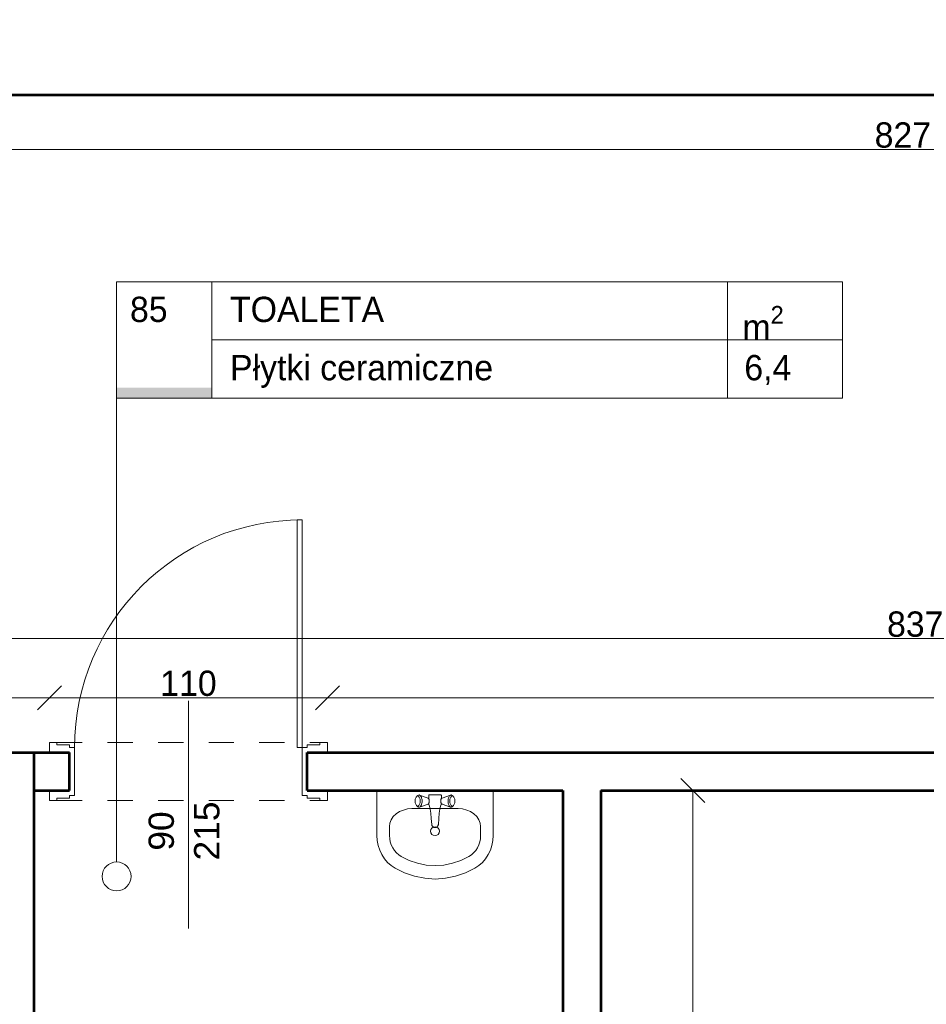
# Model space of a CAD drawing. Header units: inches. Extents: x -21887 to 84279, y -131485 to 67836.
# Tile 138 of 256: x 57123 to 60708, y -18505 to -14612. Entities that reach past the tile are written whole.
import ezdxf

# ---------------------------------------------------------------- set-up
doc = ezdxf.new("R2010")
doc.units = ezdxf.units.IN
doc.header["$MEASUREMENT"] = 0
doc.linetypes.add('Dashed copy', pattern=[200, 100, -100])
doc.layers.get('0').update_dxf_attribs({"lineweight": 13})
doc.layers.get('Defpoints').update_dxf_attribs({"lineweight": 13})
for name, color, linetype, lineweight in [('AI_MURY', 7, 'Continuous', 53), ('Dimensioning', 7, 'Continuous', 13), ('dzialowki', 7, 'Continuous', 53), ('Furniture & Equipment', 7, 'Continuous', 13), ('Lines', 7, 'Continuous', 13), ('OPISY TABELKI', 7, 'Continuous', 13), ('PODCIAGI', 7, 'Continuous', 13)]:
    doc.layers.add(name, color=color, linetype=linetype, lineweight=lineweight)
doc.styles.add('GENERATED_STYLE_7', font='txt')
doc.styles.add('GENERATED_STYLE_8', font='txt')
doc.styles.add('GENERATED_STYLE_9', font='txt')
doc.styles.add('Style-Courier New', font='txt')
doc.dimstyles.new('Dimstyle_4', dxfattribs={"dimtxt": 100, "dimasz": 95, "dimexe": 0, "dimexo": 0, "dimgap": 0.09, "dimtad": 1, "dimdec": 0, "dimlfac": 0.1, "dimzin": 0, "dimdsep": 46, "dimlunit": 5, "dimtxsty": 'GENERATED_STYLE_7', "dimblk": 'ARROWHEAD_6', "dimcen": 0.09, "dimclrd": 161, "dimclre": 161, "dimclrt": 7, "dimadec": 0, "dimazin": 0, "dimtfac": 1, "dimtdec": 0, "dimtmove": 0, "dimatfit": 3, "dimfxl": 0, "dimtolj": 1, "dimtzin": 0, "dimarcsym": 0})
doc.dimstyles.new('Dimstyle_5', dxfattribs={"dimtxt": 100, "dimasz": 95, "dimexe": 0.18, "dimexo": 0, "dimgap": 0.09, "dimtad": 1, "dimtih": 1, "dimtoh": 1, "dimdec": 0, "dimlfac": 0.1, "dimzin": 0, "dimdsep": 46, "dimlunit": 5, "dimtxsty": 'GENERATED_STYLE_7', "dimblk": 'ARROWHEAD_6', "dimcen": 0.09, "dimclrd": 161, "dimclre": 161, "dimclrt": 7, "dimadec": 0, "dimazin": 0, "dimtfac": 1, "dimtdec": 0, "dimtmove": 0, "dimatfit": 3, "dimfxl": 0, "dimtolj": 1, "dimtzin": 0, "dimarcsym": 0})

# ---------------------------------------------------------------- blocks, each defined once
blk = doc.blocks.new('Basin 01_59')
at = {"layer": 'Furniture & Equipment', "color": 9, "linetype": 'Continuous'}
for p, q in [((0, 350), (0, 171.8)), ((460, 350), (0, 350)), ((151.7, 311.7), (151.5, 308.2)), ((151.7, 311.7), (151.5, 308.2)), ((152.1, 315), (151.7, 311.7)), ((152.1, 315), (151.7, 311.7)), ((152.8, 318.2), (152.1, 315)), ((152.8, 318.2), (152.1, 315)), ((153.8, 321.1), (152.8, 318.2)), ((153.8, 321.1), (152.8, 318.2)), ((155.1, 323.5), (153.8, 321.1)), ((155.1, 323.5), (153.8, 321.1)), ((156.5, 325.5), (155.1, 323.5)), ((156.5, 325.5), (155.1, 323.5)), ((158.1, 327), (156.5, 325.5)), ((158.1, 327), (156.5, 325.5)), ((162.6, 330.7), (158.1, 327)), ((162.6, 330.7), (158.1, 327)), ((159.8, 327.9), (158.1, 327)), ((159.8, 327.9), (158.1, 327)), ((161.5, 328.2), (159.8, 327.9)), ((161.5, 328.2), (159.8, 327.9)), ((163.2, 327.9), (161.5, 328.2)), ((163.2, 327.9), (161.5, 328.2)), ((164.6, 331.8), (162.6, 330.7)), ((164.6, 331.8), (162.6, 330.7)), ((164.9, 327), (163.2, 327.9)), ((164.9, 327), (163.2, 327.9)), ((166.7, 332.2), (164.6, 331.8)), ((166.7, 332.2), (164.6, 331.8)), ((166.5, 325.5), (164.9, 327)), ((166.5, 325.5), (164.9, 327)), ((167.9, 323.5), (166.5, 325.5)), ((167.9, 323.5), (166.5, 325.5)), ((168.8, 331.8), (166.7, 332.2)), ((168.8, 331.8), (166.7, 332.2)), ((169.2, 321.1), (167.9, 323.5)), ((169.2, 321.1), (167.9, 323.5)), ((170.8, 330.7), (168.8, 331.8)), ((202.4, 320), (168.8, 331.8)), ((170.8, 330.7), (168.8, 331.8)), ((202.4, 320), (168.8, 331.8)), ((170.2, 318.2), (169.2, 321.1)), ((170.2, 318.2), (169.2, 321.1)), ((170.9, 315), (170.2, 318.2)), ((170.9, 315), (170.2, 318.2)), ((172.7, 329), (170.8, 330.7)), ((172.7, 329), (170.8, 330.7)), ((171.4, 311.7), (170.9, 315)), ((171.4, 311.7), (170.9, 315)), ((171.5, 308.2), (171.4, 311.7)), ((171.5, 308.2), (171.4, 311.7)), ((174.4, 326.6), (172.7, 329)), ((174.4, 326.6), (172.7, 329)), ((175.9, 323.6), (174.4, 326.6)), ((175.9, 323.6), (174.4, 326.6)), ((177.1, 320.2), (175.9, 323.6)), ((177.1, 320.2), (175.9, 323.6)), ((178, 316.4), (177.1, 320.2)), ((178, 316.4), (177.1, 320.2)), ((178.5, 312.4), (178, 316.4)), ((178.5, 312.4), (178, 316.4)), ((178.7, 308.2), (178.5, 312.4)), ((178.7, 308.2), (178.5, 312.4)), ((203.4, 319.5), (202.4, 320)), ((203.4, 319.5), (202.4, 320)), ((204.3, 318.6), (203.4, 319.5)), ((204.3, 318.6), (203.4, 319.5)), ((205.2, 317.4), (204.3, 318.6)), ((205.2, 317.4), (204.3, 318.6)), ((206.7, 318.2), (204.6, 318.2)), ((206.7, 318.2), (204.6, 318.2)), ((205.2, 331.2), (205, 330.7)), ((205.2, 331.2), (205, 330.7)), ((205, 330.7), (205, 330.2)), ((205, 330.7), (205, 330.2)), ((205, 330.2), (205, 318.2)), ((205, 330.2), (205, 318.2)), ((205.4, 331.7), (205.2, 331.2)), ((205.4, 331.7), (205.2, 331.2)), ((205.9, 315.9), (205.2, 317.4)), ((205.9, 315.9), (205.2, 317.4)), ((205.7, 332.1), (205.4, 331.7)), ((205.7, 332.1), (205.4, 331.7)), ((206.1, 332.5), (205.7, 332.1)), ((206.1, 332.5), (205.7, 332.1)), ((206.5, 314.2), (205.9, 315.9)), ((206.5, 314.2), (205.9, 315.9)), ((206.5, 332.8), (206.1, 332.5)), ((206.5, 332.8), (206.1, 332.5)), ((207, 333), (206.5, 332.8)), ((207, 333), (206.5, 332.8)), ((207, 312.3), (206.5, 314.2)), ((207, 312.3), (206.5, 314.2)), ((207.5, 333.2), (207, 333)), ((207.5, 333.2), (207, 333)), ((207.2, 310.3), (207, 312.3)), ((207.2, 310.3), (207, 312.3)), ((208, 333.2), (207.5, 333.2)), ((208, 333.2), (207.5, 333.2)), ((252, 333.2), (208, 333.2)), ((252, 333.2), (208, 333.2)), ((252.5, 333.2), (252, 333.2)), ((252.5, 333.2), (252, 333.2)), ((253, 333), (252.5, 333.2)), ((253, 333), (252.5, 333.2)), ((253, 312.3), (252.8, 310.3)), ((253, 312.3), (252.8, 310.3)), ((253.5, 332.8), (253, 333)), ((253.5, 332.8), (253, 333)), ((253.5, 314.2), (253, 312.3)), ((253.5, 314.2), (253, 312.3)), ((253.9, 332.5), (253.5, 332.8)), ((253.9, 332.5), (253.5, 332.8)), ((255.4, 318.2), (253.5, 318.2)), ((255.4, 318.2), (253.5, 318.2)), ((254.1, 315.9), (253.5, 314.2)), ((254.1, 315.9), (253.5, 314.2)), ((254.3, 332.1), (253.9, 332.5)), ((254.3, 332.1), (253.9, 332.5)), ((254.8, 317.4), (254.1, 315.9)), ((254.8, 317.4), (254.1, 315.9)), ((254.6, 331.7), (254.3, 332.1)), ((254.6, 331.7), (254.3, 332.1)), ((254.8, 331.2), (254.6, 331.7)), ((254.8, 331.2), (254.6, 331.7)), ((255, 330.7), (254.8, 331.2)), ((255, 330.7), (254.8, 331.2)), ((255.7, 318.6), (254.8, 317.4)), ((255.7, 318.6), (254.8, 317.4)), ((255, 330.2), (255, 330.7)), ((255, 330.2), (255, 330.7)), ((255, 318.2), (255, 330.2)), ((255, 318.2), (255, 330.2)), ((256.6, 319.5), (255.7, 318.6)), ((256.6, 319.5), (255.7, 318.6)), ((257.6, 320), (256.6, 319.5)), ((257.6, 320), (256.6, 319.5)), ((257.6, 320), (291.2, 331.8)), ((257.6, 320), (291.2, 331.8)), ((281.5, 312.4), (281.3, 308.2)), ((281.5, 312.4), (281.3, 308.2)), ((282, 316.4), (281.5, 312.4)), ((282, 316.4), (281.5, 312.4)), ((282.9, 320.2), (282, 316.4)), ((282.9, 320.2), (282, 316.4)), ((284.1, 323.6), (282.9, 320.2)), ((284.1, 323.6), (282.9, 320.2)), ((285.6, 326.6), (284.1, 323.6)), ((285.6, 326.6), (284.1, 323.6)), ((287.3, 329), (285.6, 326.6)), ((287.3, 329), (285.6, 326.6)), ((289.2, 330.7), (287.3, 329)), ((289.2, 330.7), (287.3, 329)), ((288.6, 311.7), (288.5, 308.2)), ((288.6, 311.7), (288.5, 308.2)), ((289.1, 315), (288.6, 311.7)), ((289.1, 315), (288.6, 311.7)), ((289.8, 318.2), (289.1, 315)), ((289.8, 318.2), (289.1, 315)), ((291.2, 331.8), (289.2, 330.7)), ((291.2, 331.8), (289.2, 330.7)), ((290.8, 321.1), (289.8, 318.2)), ((290.8, 321.1), (289.8, 318.2)), ((292.1, 323.5), (290.8, 321.1)), ((292.1, 323.5), (290.8, 321.1)), ((293.3, 332.2), (291.2, 331.8)), ((293.3, 332.2), (291.2, 331.8)), ((293.5, 325.5), (292.1, 323.5)), ((293.5, 325.5), (292.1, 323.5)), ((295.4, 331.8), (293.3, 332.2)), ((295.4, 331.8), (293.3, 332.2)), ((295.1, 327), (293.5, 325.5)), ((295.1, 327), (293.5, 325.5)), ((296.8, 327.9), (295.1, 327)), ((296.8, 327.9), (295.1, 327)), ((297.4, 330.7), (295.4, 331.8)), ((297.4, 330.7), (295.4, 331.8)), ((298.5, 328.2), (296.8, 327.9)), ((298.5, 328.2), (296.8, 327.9)), ((297.4, 330.7), (301.9, 327)), ((297.4, 330.7), (301.9, 327)), ((300.2, 327.9), (298.5, 328.2)), ((300.2, 327.9), (298.5, 328.2)), ((301.9, 327), (300.2, 327.9)), ((301.9, 327), (300.2, 327.9)), ((303.5, 325.5), (301.9, 327)), ((303.5, 325.5), (301.9, 327)), ((304.9, 323.5), (303.5, 325.5)), ((304.9, 323.5), (303.5, 325.5)), ((306.2, 321.1), (304.9, 323.5)), ((306.2, 321.1), (304.9, 323.5)), ((307.2, 318.2), (306.2, 321.1)), ((307.2, 318.2), (306.2, 321.1)), ((307.9, 315), (307.2, 318.2)), ((307.9, 315), (307.2, 318.2)), ((308.3, 311.7), (307.9, 315)), ((308.3, 311.7), (307.9, 315)), ((308.5, 308.2), (308.3, 311.7)), ((308.5, 308.2), (308.3, 311.7)), ((460, 350), (460, 171.8)), ((138.9, 278.2), (138.9, 278.2)), ((321.1, 278.2), (138.9, 278.2)), ((151.5, 308.2), (151.7, 304.7)), ((151.5, 308.2), (151.7, 304.7)), ((151.7, 304.7), (152.1, 301.4)), ((151.7, 304.7), (152.1, 301.4)), ((152.1, 301.4), (152.8, 298.2)), ((152.1, 301.4), (152.8, 298.2)), ((152.8, 298.2), (153.8, 295.3)), ((152.8, 298.2), (153.8, 295.3)), ((153.8, 295.3), (155.1, 292.9)), ((153.8, 295.3), (155.1, 292.9)), ((155.1, 292.9), (156.5, 290.9)), ((155.1, 292.9), (156.5, 290.9)), ((156.5, 290.9), (158.1, 289.4)), ((156.5, 290.9), (158.1, 289.4)), ((158.1, 289.4), (159.8, 288.5)), ((162.6, 285.6), (158.1, 289.4)), ((158.1, 289.4), (159.8, 288.5)), ((162.6, 285.6), (158.1, 289.4)), ((159.8, 288.5), (161.5, 288.2)), ((159.8, 288.5), (161.5, 288.2)), ((161.5, 288.2), (163.2, 288.5)), ((161.5, 288.2), (163.2, 288.5)), ((162.6, 285.6), (164.6, 284.6)), ((162.6, 285.6), (164.6, 284.6)), ((163.2, 288.5), (164.9, 289.4)), ((163.2, 288.5), (164.9, 289.4)), ((164.6, 284.6), (166.7, 284.2)), ((164.6, 284.6), (166.7, 284.2)), ((164.9, 289.4), (166.5, 290.9)), ((164.9, 289.4), (166.5, 290.9)), ((166.5, 290.9), (167.9, 292.9)), ((166.5, 290.9), (167.9, 292.9)), ((166.7, 284.2), (168.8, 284.6)), ((166.7, 284.2), (168.8, 284.6)), ((167.9, 292.9), (169.2, 295.3)), ((167.9, 292.9), (169.2, 295.3)), ((202.4, 296.4), (168.8, 284.6)), ((202.4, 296.4), (168.8, 284.6)), ((168.8, 284.6), (170.8, 285.6)), ((168.8, 284.6), (170.8, 285.6)), ((169.2, 295.3), (170.2, 298.2)), ((169.2, 295.3), (170.2, 298.2)), ((170.2, 298.2), (170.9, 301.4)), ((170.2, 298.2), (170.9, 301.4)), ((170.8, 285.6), (172.7, 287.4)), ((170.8, 285.6), (172.7, 287.4)), ((170.9, 301.4), (171.4, 304.7)), ((170.9, 301.4), (171.4, 304.7)), ((171.4, 304.7), (171.5, 308.2)), ((171.4, 304.7), (171.5, 308.2)), ((172.7, 287.4), (174.4, 289.8)), ((172.7, 287.4), (174.4, 289.8)), ((174.4, 289.8), (175.9, 292.8)), ((174.4, 289.8), (175.9, 292.8)), ((175.9, 292.8), (177.1, 296.2)), ((175.9, 292.8), (177.1, 296.2)), ((177.1, 296.2), (178, 300)), ((177.1, 296.2), (178, 300)), ((178, 300), (178.5, 304)), ((178, 300), (178.5, 304)), ((178.5, 304), (178.7, 308.2)), ((178.5, 304), (178.7, 308.2)), ((202.4, 296.4), (203.4, 296.9)), ((202.4, 296.4), (203.4, 296.9)), ((203.4, 296.9), (204.3, 297.8)), ((203.4, 296.9), (204.3, 297.8)), ((204.3, 297.8), (205.2, 299)), ((204.3, 297.8), (205.2, 299)), ((207.1, 298.2), (204.6, 298.2)), ((207.1, 298.2), (204.6, 298.2)), ((205, 298.2), (205, 296.2)), ((205, 298.2), (205, 296.2)), ((205, 296.2), (205, 295.7)), ((205, 296.2), (205, 295.7)), ((205, 295.7), (205.2, 295.2)), ((205, 295.7), (205.2, 295.2)), ((205.2, 299), (205.9, 300.5)), ((205.2, 299), (205.9, 300.5)), ((205.2, 295.2), (208.1, 288.3)), ((205.2, 295.2), (208.1, 288.3)), ((205.9, 300.5), (206.5, 302.2)), ((205.9, 300.5), (206.5, 302.2)), ((206.5, 302.2), (207, 304.1)), ((206.5, 302.2), (207, 304.1)), ((207, 304.1), (207.2, 306.1)), ((207, 304.1), (207.2, 306.1)), ((207.3, 308.2), (207.2, 310.3)), ((207.3, 308.2), (207.2, 310.3)), ((207.2, 306.1), (207.3, 308.2)), ((207.2, 306.1), (207.3, 308.2)), ((208, 288.6), (210.7, 276.6)), ((208, 288.6), (210.7, 276.6)), ((210.7, 276.6), (213, 260.3)), ((210.7, 276.6), (213, 260.3)), ((249.3, 276.6), (247, 260.3)), ((249.3, 276.6), (247, 260.3)), ((252, 288.6), (249.3, 276.6)), ((252, 288.6), (249.3, 276.6)), ((254.8, 295.2), (251.9, 288.3)), ((254.8, 295.2), (251.9, 288.3)), ((252.8, 310.3), (252.7, 308.2)), ((252.8, 310.3), (252.7, 308.2)), ((252.7, 308.2), (252.8, 306.1)), ((252.7, 308.2), (252.8, 306.1)), ((252.8, 306.1), (253, 304.1)), ((252.8, 306.1), (253, 304.1)), ((253, 304.1), (253.5, 302.2)), ((253, 304.1), (253.5, 302.2)), ((255.4, 298.2), (253.2, 298.2)), ((255.4, 298.2), (253.2, 298.2)), ((253.5, 302.2), (254.1, 300.5)), ((253.5, 302.2), (254.1, 300.5)), ((254.1, 300.5), (254.8, 299)), ((254.1, 300.5), (254.8, 299)), ((254.8, 299), (255.7, 297.8)), ((254.8, 299), (255.7, 297.8)), ((254.8, 295.2), (255, 295.7)), ((254.8, 295.2), (255, 295.7)), ((255, 296.2), (255, 298.2)), ((255, 296.2), (255, 298.2)), ((255, 295.7), (255, 296.2)), ((255, 295.7), (255, 296.2)), ((255.7, 297.8), (256.6, 296.9)), ((255.7, 297.8), (256.6, 296.9)), ((256.6, 296.9), (257.6, 296.4)), ((256.6, 296.9), (257.6, 296.4)), ((257.6, 296.4), (291.2, 284.6)), ((257.6, 296.4), (291.2, 284.6)), ((281.3, 308.2), (281.5, 304)), ((281.3, 308.2), (281.5, 304)), ((281.5, 304), (282, 300)), ((281.5, 304), (282, 300)), ((282, 300), (282.9, 296.2)), ((282, 300), (282.9, 296.2)), ((282.9, 296.2), (284.1, 292.8)), ((282.9, 296.2), (284.1, 292.8)), ((284.1, 292.8), (285.6, 289.8)), ((284.1, 292.8), (285.6, 289.8)), ((285.6, 289.8), (287.3, 287.4)), ((285.6, 289.8), (287.3, 287.4)), ((287.3, 287.4), (289.2, 285.6)), ((287.3, 287.4), (289.2, 285.6)), ((288.5, 308.2), (288.6, 304.7)), ((288.5, 308.2), (288.6, 304.7)), ((288.6, 304.7), (289.1, 301.4)), ((288.6, 304.7), (289.1, 301.4)), ((289.1, 301.4), (289.8, 298.2)), ((289.1, 301.4), (289.8, 298.2)), ((289.2, 285.6), (291.2, 284.6)), ((289.2, 285.6), (291.2, 284.6)), ((289.8, 298.2), (290.8, 295.3)), ((289.8, 298.2), (290.8, 295.3)), ((290.8, 295.3), (292.1, 292.9)), ((290.8, 295.3), (292.1, 292.9)), ((291.2, 284.6), (293.3, 284.2)), ((291.2, 284.6), (293.3, 284.2)), ((292.1, 292.9), (293.5, 290.9)), ((292.1, 292.9), (293.5, 290.9)), ((293.3, 284.2), (295.4, 284.6)), ((293.3, 284.2), (295.4, 284.6)), ((293.5, 290.9), (295.1, 289.4)), ((293.5, 290.9), (295.1, 289.4)), ((295.1, 289.4), (296.8, 288.5)), ((295.1, 289.4), (296.8, 288.5)), ((295.4, 284.6), (297.4, 285.6)), ((295.4, 284.6), (297.4, 285.6)), ((296.8, 288.5), (298.5, 288.2)), ((296.8, 288.5), (298.5, 288.2)), ((297.4, 285.6), (301.9, 289.4)), ((297.4, 285.6), (301.9, 289.4)), ((298.5, 288.2), (300.2, 288.5)), ((298.5, 288.2), (300.2, 288.5)), ((300.2, 288.5), (301.9, 289.4)), ((300.2, 288.5), (301.9, 289.4)), ((301.9, 289.4), (303.5, 290.9)), ((301.9, 289.4), (303.5, 290.9)), ((303.5, 290.9), (304.9, 292.9)), ((303.5, 290.9), (304.9, 292.9)), ((304.9, 292.9), (306.2, 295.3)), ((304.9, 292.9), (306.2, 295.3)), ((306.2, 295.3), (307.2, 298.2)), ((306.2, 295.3), (307.2, 298.2)), ((307.2, 298.2), (307.9, 301.4)), ((307.2, 298.2), (307.9, 301.4)), ((307.9, 301.4), (308.3, 304.7)), ((307.9, 301.4), (308.3, 304.7)), ((308.3, 304.7), (308.5, 308.2)), ((308.3, 304.7), (308.5, 308.2)), ((213, 260.4), (215, 239.3)), ((213, 260.4), (215, 239.3)), ((215, 239.3), (216.8, 216.1)), ((215, 239.3), (216.8, 216.1)), ((245, 239.3), (243.2, 216.1)), ((245, 239.3), (243.2, 216.1)), ((247, 260.4), (245, 239.3)), ((247, 260.4), (245, 239.3)), ((50, 207.5), (50, 171.8)), ((217, 214), (216.8, 216.1)), ((217, 214), (216.8, 216.1)), ((217, 213.9), (217, 214)), ((217, 213.9), (217, 214)), ((217.6, 211.9), (217, 213.9)), ((217.6, 211.9), (217, 213.9)), ((218.6, 210.1), (217.6, 211.9)), ((218.6, 210.1), (217.6, 211.9)), ((220, 208.3), (218.6, 210.1)), ((220, 208.3), (218.6, 210.1)), ((221.6, 206.9), (220, 208.3)), ((221.6, 206.9), (220, 208.3)), ((223.5, 205.7), (221.6, 206.9)), ((223.5, 205.7), (221.6, 206.9)), ((225.6, 204.9), (223.5, 205.7)), ((225.6, 204.9), (223.5, 205.7)), ((225, 204.9), (223.9, 205.6)), ((226.6, 204.2), (225, 204.9)), ((227.7, 204.3), (225.6, 204.9)), ((227.7, 204.3), (225.6, 204.9)), ((228.3, 203.8), (226.6, 204.2)), ((230, 204.2), (227.7, 204.3)), ((230, 204.2), (227.7, 204.3)), ((230, 203.7), (228.3, 203.8)), ((232.3, 204.3), (230, 204.2)), ((232.3, 204.3), (230, 204.2)), ((231.7, 203.8), (230, 203.7)), ((233.4, 204.2), (231.7, 203.8)), ((234.4, 204.9), (232.3, 204.3)), ((234.4, 204.9), (232.3, 204.3)), ((235, 204.9), (233.4, 204.2)), ((236.5, 205.7), (234.4, 204.9)), ((236.5, 205.7), (234.4, 204.9)), ((236.1, 205.6), (235, 204.9)), ((238.4, 206.9), (236.5, 205.7)), ((238.4, 206.9), (236.5, 205.7)), ((240, 208.3), (238.4, 206.9)), ((240, 208.3), (238.4, 206.9)), ((241.4, 210.1), (240, 208.3)), ((241.4, 210.1), (240, 208.3)), ((242.4, 211.9), (241.4, 210.1)), ((242.4, 211.9), (241.4, 210.1)), ((243, 213.9), (242.4, 211.9)), ((243, 213.9), (242.4, 211.9)), ((243.2, 216.1), (243, 214)), ((243.2, 216.1), (243, 214)), ((243, 213.9), (243, 214)), ((243, 213.9), (243, 214)), ((410, 207.5), (410, 171.8))]:
    blk.add_line(p, q, dxfattribs=at)
at = {"layer": 'Furniture & Equipment', "color": 9, "linetype": 'Continuous', "flags": 128}
for points in [[(138.9, 278.2), (121.6, 276.9), (104.9, 272.8), (89.5, 266.3), (76, 257.5), (65, 246.8), (56.8, 234.5), (51.7, 221.3), (50, 207.5)], [(410, 207.5), (408.3, 221.3), (403.2, 234.5), (395, 246.8), (384, 257.5), (370.5, 266.3), (355.1, 272.8), (338.4, 276.9), (321.1, 278.2)], [(0, 171.8), (1.2, 152.1), (5, 132.7), (11.1, 114.1), (19.5, 96.5), (30.1, 80.2), (42.7, 65.6), (56.9, 52.9), (72.7, 42.3)], [(50, 171.8), (50.8, 159.2), (53.2, 146.8), (57.1, 134.9), (62.5, 123.6), (69.3, 113.2), (77.3, 103.8), (86.4, 95.7), (96.5, 89)], [(363.5, 89), (373.6, 95.7), (382.7, 103.8), (390.7, 113.2), (397.5, 123.6), (402.9, 134.9), (406.8, 146.8), (409.2, 159.2), (410, 171.8)], [(387.3, 42.3), (403.1, 52.9), (417.3, 65.6), (429.9, 80.2), (440.5, 96.5), (448.9, 114.1), (455, 132.7), (458.8, 152.1), (460, 171.8)], [(96.5, 89), (128, 73.4), (161.1, 62.2), (195.3, 55.3), (230, 53), (264.7, 55.3), (298.9, 62.2), (332, 73.4), (363.5, 89)], [(72.7, 42.3), (109.8, 24), (148.8, 10.8), (189.1, 2.7), (230, 0), (270.9, 2.7), (311.2, 10.8), (350.2, 24), (387.3, 42.3)]]:
    blk.add_lwpolyline(points, dxfattribs=at)
at = {"layer": 'Furniture & Equipment', "color": 9, "linetype": 'Continuous'}
blk.add_circle((230, 188.9), 17.5, dxfattribs=at)
blk = doc.blocks.new('ARROWHEAD_6')
at = {"color": 0, "linetype": 'Continuous'}
for p, q in [((-0.5, -0.5), (0.5, 0.5)), ((0, 0), (-1, 0))]:
    blk.add_line(p, q, dxfattribs=at)
blk = doc.blocks.new('*U184')
at = {"layer": 'Defpoints', "color": 0, "linetype": 'Continuous'}
for p in [(-270, -21459.3), (57580.5, -21459.3), (56990.5, -24609.3)]:
    blk.add_point(p, dxfattribs=at)
at = {"layer": 'Dimensioning', "color": 161, "linetype": 'Continuous', "lineweight": -2}
for p, q in [((-269.9, -21459.3), (-270, -21459.3)), ((-270, -24514.3), (-270, -21554.3)), ((-269.9, -24609.3), (-270, -24609.3))]:
    blk.add_line(p, q, dxfattribs=at)
at = {"layer": 'Dimensioning', "color": 161, "linetype": 'Continuous', "lineweight": -2, "xscale": 95, "yscale": 95, "zscale": 95}
for p, rotation in [((-270, -21459.3), 90), ((-270, -24609.3), 270)]:
    blk.add_blockref('ARROWHEAD_6', p, dxfattribs=dict(at, rotation=rotation))
at = {"layer": 'Dimensioning', "color": 7, "linetype": 'Continuous', "insert": (-326.3, -23034.3), "char_height": 100, "attachment_point": 5, "rotation": 90, "style": 'GENERATED_STYLE_7'}
blk.add_mtext('315', dxfattribs=at)
blk = doc.blocks.new('*U1771')
at = {"layer": 'Defpoints'}
for p in [(122.4, -22997.2), (57973, -22997.2), (122.4, -23034.3), (57383, -26147.2)]:
    blk.add_point(p, dxfattribs=at)
at = {"layer": 'Dimensioning', "color": 161, "linetype": 'Continuous'}
blk.add_blockref('*U184', (392.5, -1537.9), dxfattribs=at)
blk = doc.blocks.new('*D1914')
at = {"layer": 'Defpoints'}
for p in [(122.4, 0), (122.4, -22997.2), (57973, -22997.2), (57383, -26147.2)]:
    blk.add_point(p, dxfattribs=at)
at = {"layer": 'Dimensioning', "color": 161, "linetype": 'Continuous'}
blk.add_blockref('*U1771', (0, 0), dxfattribs=at)
blk = doc.blocks.new('*U247')
at = {"layer": 'Defpoints', "color": 0, "linetype": 'Continuous'}
for p in [(59784.9, -17659.3), (59839.1, -17659.3), (59694.6, -20759.3)]:
    blk.add_point(p, dxfattribs=at)
at = {"layer": 'Dimensioning', "color": 161, "linetype": 'Continuous', "lineweight": -2}
for p, q in [((59785.1, -17659.3), (59784.9, -17659.3)), ((59784.9, -20664.3), (59784.9, -17754.3)), ((59784.8, -20759.3), (59784.9, -20759.3))]:
    blk.add_line(p, q, dxfattribs=at)
at = {"layer": 'Dimensioning', "color": 161, "linetype": 'Continuous', "lineweight": -2, "xscale": 95, "yscale": 95, "zscale": 95}
for p, rotation in [((59784.9, -17659.3), 90), ((59784.9, -20759.3), 270)]:
    blk.add_blockref('ARROWHEAD_6', p, dxfattribs=dict(at, rotation=rotation))
at = {"layer": 'Dimensioning', "color": 7, "linetype": 'Continuous', "insert": (59728.7, -19209.3), "char_height": 100, "attachment_point": 5, "rotation": 90, "style": 'GENERATED_STYLE_7'}
blk.add_mtext('310', dxfattribs=at)
blk = doc.blocks.new('*D2015')
at = {"layer": 'Defpoints'}
for p in [(59784.9, -17659.3), (59839.1, -17659.3), (59784.9, -19209.3), (59694.6, -20759.3)]:
    blk.add_point(p, dxfattribs=at)
at = {"layer": 'Dimensioning', "color": 161, "linetype": 'Continuous'}
blk.add_blockref('*U247', (0, 0), dxfattribs=at)
blk = doc.blocks.new('*U1230')
at = {"layer": 'Defpoints', "color": 0, "linetype": 'Continuous'}
for p in [(56480.5, -17292.4), (57240.5, -17292.4), (57240.5, -17509.3)]:
    blk.add_point(p, dxfattribs=at)
at = {"layer": 'Dimensioning', "color": 161, "linetype": 'Continuous', "lineweight": -2}
for p, q in [((56480.5, -17292.4), (56480.5, -17292.6)), ((56575.5, -17292.4), (57145.5, -17292.4)), ((57240.5, -17292.6), (57240.5, -17292.3))]:
    blk.add_line(p, q, dxfattribs=at)
at = {"layer": 'Dimensioning', "color": 161, "linetype": 'Continuous', "lineweight": -2, "xscale": 95, "yscale": 95, "zscale": 95, "rotation": 180}
blk.add_blockref('ARROWHEAD_6', (56480.5, -17292.4), dxfattribs=at)
at = {"layer": 'Dimensioning', "color": 161, "linetype": 'Continuous', "lineweight": -2, "xscale": 95, "yscale": 95, "zscale": 95}
blk.add_blockref('ARROWHEAD_6', (57240.5, -17292.4), dxfattribs=at)
at = {"layer": 'Dimensioning', "color": 7, "linetype": 'Continuous', "insert": (56860.5, -17236.1), "char_height": 100, "attachment_point": 5, "style": 'GENERATED_STYLE_7'}
blk.add_mtext('76', dxfattribs=at)
blk = doc.blocks.new('*D2363')
at = {"layer": 'Defpoints'}
for p in [(56480.5, -17292.4), (56860.5, -17292.4), (57240.5, -17292.4), (57240.5, -17509.3)]:
    blk.add_point(p, dxfattribs=at)
at = {"layer": 'Dimensioning', "color": 161, "linetype": 'Continuous'}
blk.add_blockref('*U1230', (0, 0), dxfattribs=at)
blk = doc.blocks.new('*U1231')
at = {"layer": 'Defpoints', "color": 0, "linetype": 'Continuous'}
for p in [(58340.5, -17292.4), (57240.5, -17509.3), (58340.5, -17509.3)]:
    blk.add_point(p, dxfattribs=at)
at = {"layer": 'Dimensioning', "color": 161, "linetype": 'Continuous', "lineweight": -2}
for p, q in [((57240.5, -17292.6), (57240.5, -17292.3)), ((57335.5, -17292.4), (58245.5, -17292.4)), ((58340.5, -17292.6), (58340.5, -17292.3))]:
    blk.add_line(p, q, dxfattribs=at)
at = {"layer": 'Dimensioning', "color": 161, "linetype": 'Continuous', "lineweight": -2, "xscale": 95, "yscale": 95, "zscale": 95, "rotation": 180}
blk.add_blockref('ARROWHEAD_6', (57240.5, -17292.4), dxfattribs=at)
at = {"layer": 'Dimensioning', "color": 161, "linetype": 'Continuous', "lineweight": -2, "xscale": 95, "yscale": 95, "zscale": 95}
blk.add_blockref('ARROWHEAD_6', (58340.5, -17292.4), dxfattribs=at)
at = {"layer": 'Dimensioning', "color": 7, "linetype": 'Continuous', "insert": (57790.5, -17236.1), "char_height": 100, "attachment_point": 5, "style": 'GENERATED_STYLE_7'}
blk.add_mtext('110', dxfattribs=at)
blk = doc.blocks.new('*D2364')
at = {"layer": 'Defpoints'}
for p in [(57790.5, -17292.4), (58340.5, -17292.4), (57240.5, -17509.3), (58340.5, -17509.3)]:
    blk.add_point(p, dxfattribs=at)
at = {"layer": 'Dimensioning', "color": 161, "linetype": 'Continuous'}
blk.add_blockref('*U1231', (0, 0), dxfattribs=at)
blk = doc.blocks.new('*U1232')
at = {"layer": 'Defpoints', "color": 0, "linetype": 'Continuous'}
for p in [(64848.4, -17292.4), (58340.5, -17509.3), (64848.4, -17509.3)]:
    blk.add_point(p, dxfattribs=at)
at = {"layer": 'Dimensioning', "color": 161, "linetype": 'Continuous', "lineweight": -2}
for p, q in [((58340.5, -17292.6), (58340.5, -17292.3)), ((58435.5, -17292.4), (64753.4, -17292.4)), ((64848.4, -17292.6), (64848.4, -17292.3))]:
    blk.add_line(p, q, dxfattribs=at)
at = {"layer": 'Dimensioning', "color": 161, "linetype": 'Continuous', "lineweight": -2, "xscale": 95, "yscale": 95, "zscale": 95, "rotation": 180}
blk.add_blockref('ARROWHEAD_6', (58340.5, -17292.4), dxfattribs=at)
at = {"layer": 'Dimensioning', "color": 161, "linetype": 'Continuous', "lineweight": -2, "xscale": 95, "yscale": 95, "zscale": 95}
blk.add_blockref('ARROWHEAD_6', (64848.4, -17292.4), dxfattribs=at)
at = {"layer": 'Dimensioning', "color": 7, "linetype": 'Continuous', "insert": (61594.5, -17236.1), "char_height": 100, "attachment_point": 5, "style": 'GENERATED_STYLE_7'}
blk.add_mtext('651', dxfattribs=at)
blk = doc.blocks.new('*D2365')
at = {"layer": 'Defpoints'}
for p in [(61594.5, -17292.4), (64848.4, -17292.4), (58340.5, -17509.3), (64848.4, -17509.3)]:
    blk.add_point(p, dxfattribs=at)
at = {"layer": 'Dimensioning', "color": 161, "linetype": 'Continuous'}
blk.add_blockref('*U1232', (0, 0), dxfattribs=at)
blk = doc.blocks.new('*U1233')
at = {"layer": 'Defpoints', "color": 0, "linetype": 'Continuous'}
for p in [(64848.4, -17058.5), (56480.5, -17509.3), (64848.4, -17509.3)]:
    blk.add_point(p, dxfattribs=at)
at = {"layer": 'Dimensioning', "color": 161, "linetype": 'Continuous', "lineweight": -2}
for p, q in [((56480.5, -17058.7), (56480.5, -17058.3)), ((56575.5, -17058.5), (64753.4, -17058.5)), ((64848.4, -17058.7), (64848.4, -17058.3))]:
    blk.add_line(p, q, dxfattribs=at)
at = {"layer": 'Dimensioning', "color": 161, "linetype": 'Continuous', "lineweight": -2, "xscale": 95, "yscale": 95, "zscale": 95, "rotation": 180}
blk.add_blockref('ARROWHEAD_6', (56480.5, -17058.5), dxfattribs=at)
at = {"layer": 'Dimensioning', "color": 161, "linetype": 'Continuous', "lineweight": -2, "xscale": 95, "yscale": 95, "zscale": 95}
blk.add_blockref('ARROWHEAD_6', (64848.4, -17058.5), dxfattribs=at)
at = {"layer": 'Dimensioning', "color": 7, "linetype": 'Continuous', "insert": (60664.5, -17002.2), "char_height": 100, "attachment_point": 5, "style": 'GENERATED_STYLE_7'}
blk.add_mtext('837', dxfattribs=at)
blk = doc.blocks.new('*D2366')
at = {"layer": 'Defpoints'}
for p in [(60664.5, -17058.5), (64848.4, -17058.5), (56480.5, -17509.3), (64848.4, -17509.3)]:
    blk.add_point(p, dxfattribs=at)
at = {"layer": 'Dimensioning', "color": 161, "linetype": 'Continuous'}
blk.add_blockref('*U1233', (0, 0), dxfattribs=at)
blk = doc.blocks.new('*U1234')
at = {"layer": 'Defpoints', "color": 0, "linetype": 'Continuous'}
for p in [(64750.5, -14644.3), (56480.5, -15124.7), (64750.5, -15124.7)]:
    blk.add_point(p, dxfattribs=at)
at = {"layer": 'Dimensioning', "color": 161, "linetype": 'Continuous', "lineweight": -2}
for p, q in [((56480.5, -15124.7), (56480.5, -15124.5)), ((56575.5, -15124.7), (64655.5, -15124.7)), ((64750.5, -15124.5), (64750.5, -15124.9))]:
    blk.add_line(p, q, dxfattribs=at)
at = {"layer": 'Dimensioning', "color": 161, "linetype": 'Continuous', "lineweight": -2, "xscale": 95, "yscale": 95, "zscale": 95, "rotation": 180}
blk.add_blockref('ARROWHEAD_6', (56480.5, -15124.7), dxfattribs=at)
at = {"layer": 'Dimensioning', "color": 161, "linetype": 'Continuous', "lineweight": -2, "xscale": 95, "yscale": 95, "zscale": 95}
blk.add_blockref('ARROWHEAD_6', (64750.5, -15124.7), dxfattribs=at)
at = {"layer": 'Dimensioning', "color": 7, "linetype": 'Continuous', "insert": (60615.5, -15068.4), "char_height": 100, "attachment_point": 5, "style": 'GENERATED_STYLE_7'}
blk.add_mtext('827', dxfattribs=at)
blk = doc.blocks.new('*D2367')
at = {"layer": 'Defpoints'}
for p in [(64750.5, -14644.3), (56480.5, -15124.7), (60615.5, -15124.7), (64750.5, -15124.7)]:
    blk.add_point(p, dxfattribs=at)
at = {"layer": 'Dimensioning', "color": 161, "linetype": 'Continuous'}
blk.add_blockref('*U1234', (0, 0), dxfattribs=at)
blk = doc.blocks.new('*U376')
at = {"layer": 'Defpoints', "color": 0, "linetype": 'Continuous'}
for p in [(-3768.9, -23758.2), (61880.5, -23758.2), (62095.5, -27324.3)]:
    blk.add_point(p, dxfattribs=at)
at = {"layer": 'Dimensioning', "color": 161, "linetype": 'Continuous', "lineweight": -2}
for p, q in [((-3768.7, -23758.2), (-3768.9, -23758.2)), ((-3768.9, -27229.3), (-3768.9, -23853.2)), ((-3768.7, -27324.3), (-3768.9, -27324.3))]:
    blk.add_line(p, q, dxfattribs=at)
at = {"layer": 'Dimensioning', "color": 161, "linetype": 'Continuous', "lineweight": -2, "xscale": 95, "yscale": 95, "zscale": 95}
for p, rotation in [((-3768.9, -23758.2), 90), ((-3768.9, -27324.3), 270)]:
    blk.add_blockref('ARROWHEAD_6', p, dxfattribs=dict(at, rotation=rotation))
at = {"layer": 'Dimensioning', "color": 7, "linetype": 'Continuous', "insert": (-3825.2, -25541.2), "char_height": 100, "attachment_point": 5, "rotation": 90, "style": 'GENERATED_STYLE_7'}
blk.add_mtext('357', dxfattribs=at)
blk = doc.blocks.new('*U1772')
at = {"layer": 'Defpoints'}
for p in [(-2777.6, -24404.3), (62871.9, -24404.3), (-2777.6, -25541.2), (63086.9, -27970.5)]:
    blk.add_point(p, dxfattribs=at)
at = {"layer": 'Dimensioning', "color": 161, "linetype": 'Continuous'}
blk.add_blockref('*U376', (991.3, -646.2), dxfattribs=at)
blk = doc.blocks.new('*D2396')
at = {"layer": 'Defpoints'}
for p in [(-2777.6, 0), (-2777.6, -24404.3), (62871.9, -24404.3), (63086.9, -27970.5)]:
    blk.add_point(p, dxfattribs=at)
at = {"layer": 'Dimensioning', "color": 161, "linetype": 'Continuous'}
blk.add_blockref('*U1772', (0, 0), dxfattribs=at)
blk = doc.blocks.new('*U377')
at = {"layer": 'Defpoints', "color": 0, "linetype": 'Continuous'}
for p in [(-3768.9, -21459.3), (61832.4, -21459.3), (61880.5, -23758.2)]:
    blk.add_point(p, dxfattribs=at)
at = {"layer": 'Dimensioning', "color": 161, "linetype": 'Continuous', "lineweight": -2}
for p, q in [((-3768.7, -21459.3), (-3768.9, -21459.3)), ((-3768.9, -23663.2), (-3768.9, -21554.3)), ((-3768.7, -23758.2), (-3768.9, -23758.2))]:
    blk.add_line(p, q, dxfattribs=at)
at = {"layer": 'Dimensioning', "color": 161, "linetype": 'Continuous', "lineweight": -2, "xscale": 95, "yscale": 95, "zscale": 95}
for p, rotation in [((-3768.9, -21459.3), 90), ((-3768.9, -23758.2), 270)]:
    blk.add_blockref('ARROWHEAD_6', p, dxfattribs=dict(at, rotation=rotation))
at = {"layer": 'Dimensioning', "color": 7, "linetype": 'Continuous', "insert": (-3825.2, -22608.7), "char_height": 100, "attachment_point": 5, "rotation": 90, "style": 'GENERATED_STYLE_7'}
blk.add_mtext('230', dxfattribs=at)
blk = doc.blocks.new('*U1773')
at = {"layer": 'Defpoints'}
for p in [(-3488.6, -22004), (62112.7, -22004), (-3488.6, -22608.7), (62160.9, -24302.8)]:
    blk.add_point(p, dxfattribs=at)
at = {"layer": 'Dimensioning', "color": 161, "linetype": 'Continuous'}
blk.add_blockref('*U377', (280.3, -544.7), dxfattribs=at)
blk = doc.blocks.new('*D2397')
at = {"layer": 'Defpoints'}
for p in [(-3488.6, 0), (-3488.6, -22004), (62112.7, -22004), (62160.9, -24302.8)]:
    blk.add_point(p, dxfattribs=at)
at = {"layer": 'Dimensioning', "color": 161, "linetype": 'Continuous'}
blk.add_blockref('*U1773', (0, 0), dxfattribs=at)

msp = doc.modelspace()

# ---------------------------------------------------------------- hatches: boundary and pattern name
at = {"layer": 'OPISY TABELKI', "extrusion": (0, 0, -1)}
msp.add_hatch(color=7, dxfattribs=at).paths.add_polyline_path([(-57883, -16108.4), (-57883, -16066.2), (-57506.6, -16066.2), (-57506.6, -16108.4)], flags=16)

# ---------------------------------------------------------------- linework, layer by layer
at = {"layer": 'AI_MURY', "color": 7, "linetype": 'Continuous'}
for p, q in [((56500.5, -14909.3), (64750.5, -14909.3)), ((56480.5, -17509.3), (57180.5, -17509.3)), ((57180.5, -20759.3), (57180.5, -17509.3))]:
    msp.add_line(p, q, dxfattribs=at)
at = {"layer": 'dzialowki', "color": 12, "linetype": 'Continuous'}
for p, q in [((57180.5, -17509.3), (57320.5, -17509.3)), ((57320.5, -17659.3), (57320.5, -17509.3)), ((58260.5, -17509.3), (62980.5, -17509.3)), ((58260.5, -17659.3), (58260.5, -17509.3)), ((57180.5, -17659.3), (57320.5, -17659.3)), ((58260.5, -17659.3), (59270.7, -17659.3)), ((59270.7, -17659.3), (59270.7, -20759.3)), ((59420.7, -17659.3), (62980.5, -17659.3)), ((59420.7, -17659.3), (59420.7, -20759.3))]:
    msp.add_line(p, q, dxfattribs=at)
at = {"layer": 'Lines', "color": 5, "linetype": 'Continuous'}
for p, q in [((57270.5, -17469.3), (57240.5, -17469.3)), ((57240.5, -17469.3), (57240.5, -17509.3)), ((57270.5, -17469.3), (57270.5, -17479.3)), ((57240.5, -17699.3), (57240.5, -17659.3)), ((57270.5, -17699.3), (57240.5, -17699.3)), ((57270.5, -17699.3), (57270.5, -17689.3))]:
    msp.add_line(p, q, dxfattribs=at)
at = {"layer": 'OPISY TABELKI', "color": 7, "linetype": 'Continuous'}
for p, q in [((57506.6, -15647.6), (60376.3, -15647.6)), ((57506.6, -15647.6), (57506.6, -16108.4)), ((57883, -15647.6), (57883, -16108.4)), ((59922.3, -15647.6), (59922.3, -16108.4)), ((60376.3, -15647.6), (60376.3, -16108.4)), ((57883, -15878), (60376.3, -15878)), ((57506.6, -16088.6), (57506.6, -17941.8)), ((57506.6, -16108.4), (60376.3, -16108.4))]:
    msp.add_line(p, q, dxfattribs=at)
msp.add_circle((57506.6, -17999), 57.2, dxfattribs=at)
at = {"layer": 'PODCIAGI', "color": 5, "linetype": 'Continuous'}
for p, q in [((58220.5, -16589.3), (58240.5, -16589.3)), ((58220.5, -16589.3), (58220.5, -17489.3)), ((58240.5, -16589.3), (58240.5, -17489.3)), ((57790.5, -18205.4), (57790.5, -17305.4)), ((57320.5, -17479.3), (57270.5, -17479.3)), ((57320.5, -17479.3), (57320.5, -17489.3)), ((58260.5, -17479.3), (58260.5, -17489.3)), ((58260.5, -17479.3), (58310.5, -17479.3)), ((58310.5, -17469.3), (58310.5, -17479.3)), ((58310.5, -17469.3), (58340.5, -17469.3)), ((58340.5, -17469.3), (58340.5, -17509.3)), ((57320.5, -17489.3), (57340.5, -17489.3)), ((57340.5, -17489.3), (57340.5, -17679.3)), ((58220.5, -17489.3), (58240.5, -17489.3)), ((58260.5, -17489.3), (58240.5, -17489.3)), ((58240.5, -17489.3), (58240.5, -17679.3)), ((58340.5, -17699.3), (58340.5, -17659.3)), ((57320.5, -17689.3), (57270.5, -17689.3)), ((57320.5, -17679.3), (57340.5, -17679.3)), ((57320.5, -17689.3), (57320.5, -17679.3)), ((58260.5, -17679.3), (58240.5, -17679.3)), ((58260.5, -17689.3), (58260.5, -17679.3)), ((58260.5, -17689.3), (58310.5, -17689.3)), ((58310.5, -17699.3), (58310.5, -17689.3)), ((58310.5, -17699.3), (58340.5, -17699.3))]:
    msp.add_line(p, q, dxfattribs=at)
at = {"layer": 'PODCIAGI', "color": 5, "linetype": 'Dashed copy'}
for p, q in [((57270.5, -17469.3), (58310.5, -17469.3)), ((57270.5, -17699.3), (58310.5, -17699.3))]:
    msp.add_line(p, q, dxfattribs=at)
at = {"layer": 'PODCIAGI', "color": 5, "linetype": 'Continuous'}
msp.add_arc((58240.5, -17489.3), 900, 90, 180, dxfattribs=at)

# ---------------------------------------------------------------- block references
at = {"layer": 'PODCIAGI'}
msp.add_blockref('Basin 01_59', (58535.6, -18009.3), dxfattribs=at)

# ---------------------------------------------------------------- texts
at = {"layer": 'OPISY TABELKI', "color": 7, "char_height": 100, "attachment_point": 1}
for s, insert, width, style in [('85', (57559.3, -15707.1), 323.775, 'GENERATED_STYLE_8'), ('TOALETA       ', (57954.9, -15707.1), 2409.415, 'GENERATED_STYLE_9'), ('\\A1;m\\H70.000000;\\S2^  ;', (59981.2, -15743.7), 323.775, 'GENERATED_STYLE_9'), ('Płytki ceramiczne        ', (57954.9, -15937.5), 2409.415, 'GENERATED_STYLE_9'), (' 6,4       ', (59951.4, -15937.5), 424.969, 'GENERATED_STYLE_9')]:
    msp.add_mtext(s, dxfattribs=dict(at, insert=insert, width=width, style=style))
at = {"layer": 'PODCIAGI', "color": 5, "insert": (57632.9, -17819.6), "char_height": 100, "width": 704.483, "attachment_point": 2, "rotation": 90, "line_spacing_factor": 1.079165, "style": 'GENERATED_STYLE_7'}
msp.add_mtext('\\fArial|b0|i0|c238|p39;90\\P215', dxfattribs=at)

# ---------------------------------------------------------------- dimensions: what is measured, and where the dimension line sits
at = {"layer": 'Dimensioning', "color": 161, "linetype": 'Continuous'}
for base, p1, p2, picture, middle in [((-3488.6, -22004), (62160.9, -24302.8), (62112.7, -22004), '*D2397', (-3488.6, 0)), ((-2777.6, -24404.3), (63086.9, -27970.5), (62871.9, -24404.3), '*D2396', (-2777.6, 0)), ((122.4, -22997.2), (57383, -26147.2), (57973, -22997.2), '*D1914', (122.4, 0)), ((59784.9, -17659.3), (59694.6, -20759.3), (59839.1, -17659.3), '*D2015', (59784.9, -19209.3))]:
    dim = msp.add_linear_dim(base=base, p1=p1, p2=p2, angle=90, dimstyle='Dimstyle_4', override={"dimtxsty": 'Style-Courier New', "dimclrd": 0, "dimclre": 161, "dimlwe": 0}, dxfattribs=at)
    dim.commit()
    dim.dimension.update_dxf_attribs({"geometry": picture, "text_midpoint": middle, "dimtype": 128})
for base, p1, p2, picture, middle in [((64750.5, -15124.7), (56480.5, -15124.7), (64750.5, -14644.3), '*D2367', (60615.5, -15124.7)), ((64848.4, -17058.5), (56480.5, -17509.3), (64848.4, -17509.3), '*D2366', (60664.5, -17058.5)), ((57240.5, -17292.4), (56480.5, -17292.4), (57240.5, -17509.3), '*D2363', (56860.5, -17292.4)), ((58340.5, -17292.4), (57240.5, -17509.3), (58340.5, -17509.3), '*D2364', (57790.5, -17292.4)), ((64848.4, -17292.4), (58340.5, -17509.3), (64848.4, -17509.3), '*D2365', (61594.5, -17292.4))]:
    dim = msp.add_linear_dim(base=base, p1=p1, p2=p2, dimstyle='Dimstyle_5', override={"dimtxsty": 'Style-Courier New', "dimclrd": 0, "dimclre": 161, "dimlwe": 0}, dxfattribs=at)
    dim.commit()
    dim.dimension.update_dxf_attribs({"geometry": picture, "text_midpoint": middle, "dimtype": 128})

doc.saveas('drawing.dxf')
